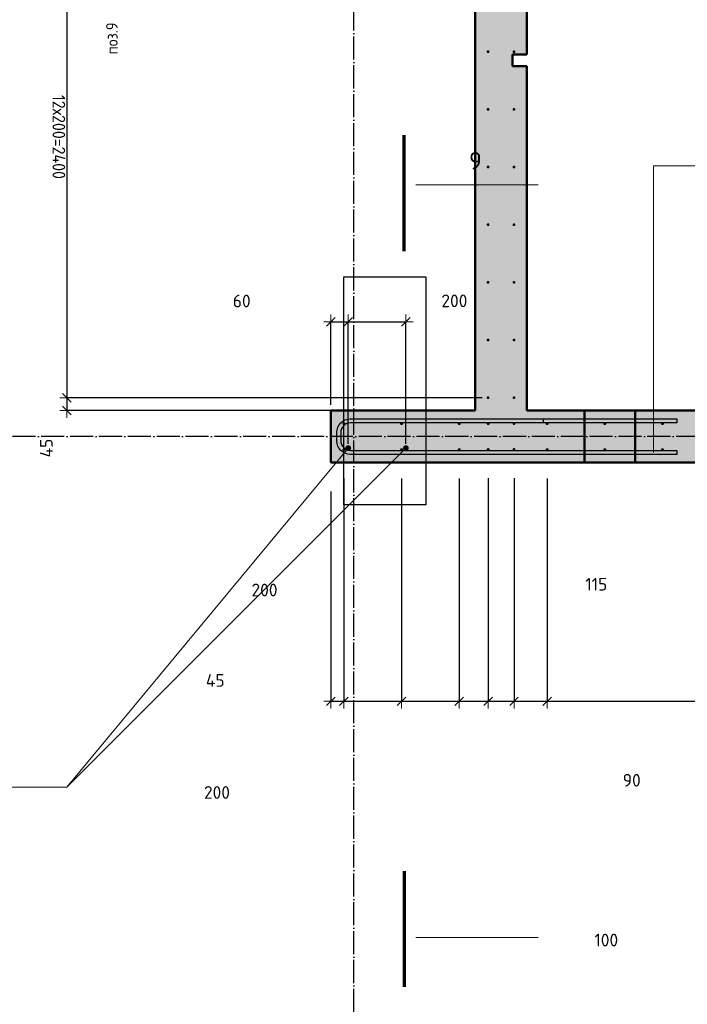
# Model space of a CAD drawing. Header units: millimetres. Extents: x -27380 to 48638, y 46540 to 72525.
# Tile 50 of 106: x 7240 to 9556, y 51371 to 54786. Entities that reach past the tile are written whole.
import ezdxf

# ---------------------------------------------------------------- set-up
doc = ezdxf.new("R2010")
doc.units = ezdxf.units.MM
doc.header["$PDMODE"] = 65
for name, pattern in [('______11', [100, 80, -10, 0, -10]), ('______5', [220, 160, -20, 20, -20]), ('________', [0])]:
    doc.linetypes.add(name, pattern=pattern)
for name, color, linetype, lineweight in [('Standard', 7, 'Continuous', 25), ('Арм.стержн. вертикальными 1', 22, 'Continuous', 35), ('Арм.стержн.горизонт. 2', 202, 'Continuous', 35), ('Обозначение разреза_ общее', 7, 'Continuous', 25), ('Размерная линия_ общее', 7, 'Continuous', 13)]:
    doc.layers.add(name, color=color, linetype=linetype, lineweight=lineweight)
doc.layers.add('Арм.стержн. вертикальными 2', color=7, linetype='Continuous', lineweight=35, true_color=0x006e00)
doc.layers.add('Осевая линия_ общее', color=7, linetype='______5', lineweight=13, true_color=0xa0a0a0)
doc.styles.add('ISOCPEUR', font='ISOCPEUR')
doc.dimstyles.new('DIMSTYLE_11', dxfattribs={"dimtxt": 44, "dimasz": 50, "dimexe": 0, "dimexo": 0, "dimgap": 22, "dimtad": 0, "dimdec": 0, "dimrnd": 5, "dimzin": 12, "dimdsep": 46, "dimtxsty": 'ISOCPEUR', "dimblk1": 'ALL_ML_STRICH', "dimblk2": 'ALL_ML_STRICH', "dimsah": 1, "dimcen": 0, "dimclrd": 7, "dimclre": 256, "dimclrt": 7, "dimadec": 0, "dimazin": 0, "dimtfac": 1, "dimtdec": 0, "dimtix": 1, "dimtmove": 2, "dimatfit": 3, "dimfxl": 0, "dimtvp": 1.2, "dimtzin": 0, "dimlwd": 0, "dimlwe": -3, "dimarcsym": 0})
doc.dimstyles.new('DIMSTYLE_17', dxfattribs={"dimtxt": 44, "dimasz": 50, "dimexe": 0, "dimexo": 0, "dimgap": 22, "dimtad": 0, "dimdec": 0, "dimrnd": 5, "dimzin": 12, "dimdsep": 46, "dimtxsty": 'ISOCPEUR', "dimblk1": 'ALL_ML_STRICH', "dimblk2": 'ALL_ML_STRICH', "dimsah": 1, "dimcen": 0, "dimclrd": 7, "dimclre": 256, "dimclrt": 7, "dimadec": 0, "dimazin": 0, "dimtfac": 1, "dimtdec": 0, "dimtix": 1, "dimtmove": 2, "dimatfit": 3, "dimfxl": 0, "dimtzin": 0, "dimlwd": 0, "dimlwe": -3, "dimarcsym": 0})
doc.dimstyles.new('DIMSTYLE_3', dxfattribs={"dimtxt": 44, "dimasz": 50, "dimexe": 0, "dimexo": 0, "dimgap": 22, "dimtad": 2, "dimdec": 0, "dimrnd": 5, "dimzin": 12, "dimdsep": 46, "dimtxsty": 'ISOCPEUR', "dimblk1": 'ALL_ML_STRICH', "dimblk2": 'ALL_ML_STRICH', "dimsah": 1, "dimcen": 0, "dimclrd": 7, "dimclre": 256, "dimclrt": 7, "dimadec": 0, "dimazin": 0, "dimtfac": 1, "dimtdec": 0, "dimtix": 1, "dimtmove": 2, "dimatfit": 3, "dimfxl": 0, "dimtvp": 1.2, "dimtzin": 0, "dimlwd": 0, "dimlwe": -3, "dimarcsym": 0})
doc.dimstyles.new('DIMSTYLE_7', dxfattribs={"dimtxt": 44, "dimasz": 50, "dimexe": 0, "dimexo": 0, "dimgap": 22, "dimtad": 2, "dimdec": 0, "dimrnd": 5, "dimzin": 12, "dimdsep": 46, "dimtxsty": 'ISOCPEUR', "dimblk1": 'ALL_ML_STRICH', "dimblk2": 'ALL_ML_STRICH', "dimsah": 1, "dimcen": 0, "dimclrd": 7, "dimclre": 256, "dimclrt": 7, "dimadec": 0, "dimazin": 0, "dimtfac": 1, "dimtdec": 0, "dimtix": 1, "dimtmove": 2, "dimatfit": 3, "dimfxl": 0, "dimtzin": 0, "dimlwd": 0, "dimlwe": -3, "dimarcsym": 0})

# ---------------------------------------------------------------- blocks, each defined once
blk = doc.blocks.new('ALL_ML_STRICH')
at = {"color": 0, "linetype": 'ByBlock', "lineweight": -2}
for p, q in [((-1, 0), (0.5, 0)), ((-0.3, -0.3), (0.3, 0.3)), ((0, -0.5), (0, 0.5))]:
    blk.add_line(p, q, dxfattribs=at)
blk = doc.blocks.new('*D127')
at = {"layer": 'DEFPOINTS', "color": 7, "linetype": 'Continuous', "lineweight": 13, "transparency": 33554687}
for p in [(8320, 53738.3), (8320, 53430), (8380, 53295)]:
    blk.add_point(p, dxfattribs=at)
at = {"layer": 'Размерная линия_ общее', "color": 253, "linetype": 'Continuous', "lineweight": -2, "true_color": 0xa0a0a0, "transparency": 33554687}
for p, q in [((8320, 53450), (8320, 53738.3)), ((8380, 53315), (8380, 53738.3))]:
    blk.add_line(p, q, dxfattribs=at)
at = {"layer": 'Размерная линия_ общее', "color": 7, "linetype": 'Continuous', "lineweight": -2, "transparency": 33554687}
blk.add_line((8320, 53738.3), (8380, 53738.3), dxfattribs=at)
at = {"layer": 'Размерная линия_ общее', "color": 7, "linetype": 'Continuous', "lineweight": 13, "transparency": 33554687, "xscale": 50, "yscale": 50, "zscale": 50, "rotation": 180}
blk.add_blockref('ALL_ML_STRICH', (8320, 53738.3), dxfattribs=at)
at = {"layer": 'Размерная линия_ общее', "color": 7, "linetype": 'Continuous', "lineweight": 13, "transparency": 33554687, "xscale": 50, "yscale": 50, "zscale": 50}
blk.add_blockref('ALL_ML_STRICH', (8380, 53738.3), dxfattribs=at)
at = {"layer": 'Размерная линия_ общее', "color": 7, "linetype": 'Continuous', "lineweight": 13, "transparency": 33554687, "insert": (8010.6, 53810.3), "char_height": 44, "width": 88, "attachment_point": 5, "style": 'ISOCPEUR'}
blk.add_mtext('\\A1;{60}', dxfattribs=at)
blk = doc.blocks.new('*D128')
at = {"layer": 'DEFPOINTS', "color": 7, "linetype": 'Continuous', "lineweight": 13, "transparency": 33554687}
for p in [(8380, 53738.3), (8380, 53295), (8580, 53295)]:
    blk.add_point(p, dxfattribs=at)
at = {"layer": 'Размерная линия_ общее', "color": 253, "linetype": 'Continuous', "lineweight": -2, "true_color": 0xa0a0a0, "transparency": 33554687}
for p, q in [((8380, 53315), (8380, 53738.3)), ((8580, 53315), (8580, 53738.3))]:
    blk.add_line(p, q, dxfattribs=at)
at = {"layer": 'Размерная линия_ общее', "color": 7, "linetype": 'Continuous', "lineweight": -2, "transparency": 33554687}
blk.add_line((8380, 53738.3), (8580, 53738.3), dxfattribs=at)
at = {"layer": 'Размерная линия_ общее', "color": 7, "linetype": 'Continuous', "lineweight": 13, "transparency": 33554687, "xscale": 50, "yscale": 50, "zscale": 50, "rotation": 180}
blk.add_blockref('ALL_ML_STRICH', (8380, 53738.3), dxfattribs=at)
at = {"layer": 'Размерная линия_ общее', "color": 7, "linetype": 'Continuous', "lineweight": 13, "transparency": 33554687, "xscale": 50, "yscale": 50, "zscale": 50}
blk.add_blockref('ALL_ML_STRICH', (8580, 53738.3), dxfattribs=at)
at = {"layer": 'Размерная линия_ общее', "color": 7, "linetype": 'Continuous', "lineweight": 13, "transparency": 33554687, "insert": (8748.2, 53810.8), "char_height": 44, "width": 132, "attachment_point": 5, "style": 'ISOCPEUR'}
blk.add_mtext('\\A1;{200}', dxfattribs=at)
blk = doc.blocks.new('*D372')
at = {"layer": 'DEFPOINTS', "color": 7, "linetype": 'Continuous', "lineweight": 13, "transparency": 33554687}
for p in [(7404.4, 55875), (8865, 55875), (8865, 53475)]:
    blk.add_point(p, dxfattribs=at)
at = {"layer": 'Размерная линия_ общее', "color": 253, "linetype": 'Continuous', "lineweight": -2, "true_color": 0xa0a0a0, "transparency": 33554687}
for p, q in [((8845, 55875), (7404.4, 55875)), ((8845, 53475), (7404.4, 53475))]:
    blk.add_line(p, q, dxfattribs=at)
at = {"layer": 'Размерная линия_ общее', "color": 7, "linetype": 'Continuous', "lineweight": -2, "transparency": 33554687}
blk.add_line((7404.4, 55875), (7404.4, 53475), dxfattribs=at)
at = {"layer": 'Размерная линия_ общее', "color": 7, "linetype": 'Continuous', "lineweight": 13, "transparency": 33554687, "xscale": 50, "yscale": 50, "zscale": 50}
for p, rotation in [((7404.4, 55875), 90), ((7404.4, 53475), 270)]:
    blk.add_blockref('ALL_ML_STRICH', p, dxfattribs=dict(at, rotation=rotation))
at = {"layer": 'Размерная линия_ общее', "color": 7, "linetype": 'Continuous', "lineweight": 13, "transparency": 33554687, "insert": (7398.4, 54525), "char_height": 44, "width": 2.2, "attachment_point": 1, "rotation": 270, "line_spacing_factor": 0.60241, "style": 'ISOCPEUR'}
blk.add_mtext('\\W0.91;12х200=2400', dxfattribs=at)
blk = doc.blocks.new('*D373')
at = {"layer": 'DEFPOINTS', "color": 7, "linetype": 'Continuous', "lineweight": 13, "transparency": 33554687}
for p in [(7404.4, 53475), (8865, 53475), (8820, 53430)]:
    blk.add_point(p, dxfattribs=at)
at = {"layer": 'Размерная линия_ общее', "color": 253, "linetype": 'Continuous', "lineweight": -2, "true_color": 0xa0a0a0, "transparency": 33554687}
for p, q in [((8845, 53475), (7404.4, 53475)), ((8800, 53430), (7404.4, 53430))]:
    blk.add_line(p, q, dxfattribs=at)
at = {"layer": 'Размерная линия_ общее', "color": 7, "linetype": 'Continuous', "lineweight": -2, "transparency": 33554687}
blk.add_line((7404.4, 53475), (7404.4, 53430), dxfattribs=at)
at = {"layer": 'Размерная линия_ общее', "color": 7, "linetype": 'Continuous', "lineweight": 13, "transparency": 33554687, "xscale": 50, "yscale": 50, "zscale": 50}
for p, rotation in [((7404.4, 53475), 90), ((7404.4, 53430), 270)]:
    blk.add_blockref('ALL_ML_STRICH', p, dxfattribs=dict(at, rotation=rotation))
at = {"layer": 'Размерная линия_ общее', "color": 7, "linetype": 'Continuous', "lineweight": 13, "transparency": 33554687, "insert": (7332.9, 53300.3), "char_height": 44, "width": 88, "attachment_point": 5, "rotation": 90, "style": 'ISOCPEUR'}
blk.add_mtext('\\A1;{45}', dxfattribs=at)
blk = doc.blocks.new('*D393')
at = {"layer": 'DEFPOINTS', "color": 7, "linetype": 'Continuous', "lineweight": 13, "transparency": 33554687}
for p in [(8365, 53295), (8320, 53250), (8320, 52421.8)]:
    blk.add_point(p, dxfattribs=at)
at = {"layer": 'Размерная линия_ общее', "color": 253, "linetype": 'Continuous', "lineweight": -2, "true_color": 0xa0a0a0, "transparency": 33554687}
for p, q in [((8365, 53195), (8365, 52421.8)), ((8320, 53150), (8320, 52421.8))]:
    blk.add_line(p, q, dxfattribs=at)
at = {"layer": 'Размерная линия_ общее', "color": 7, "linetype": 'Continuous', "lineweight": -2, "transparency": 33554687}
blk.add_line((8320, 52421.8), (8365, 52421.8), dxfattribs=at)
at = {"layer": 'Размерная линия_ общее', "color": 7, "linetype": 'Continuous', "lineweight": 13, "transparency": 33554687, "xscale": 50, "yscale": 50, "zscale": 50, "rotation": 180}
blk.add_blockref('ALL_ML_STRICH', (8320, 52421.8), dxfattribs=at)
at = {"layer": 'Размерная линия_ общее', "color": 7, "linetype": 'Continuous', "lineweight": 13, "transparency": 33554687, "xscale": 50, "yscale": 50, "zscale": 50}
blk.add_blockref('ALL_ML_STRICH', (8365, 52421.8), dxfattribs=at)
at = {"layer": 'Размерная линия_ общее', "color": 7, "linetype": 'Continuous', "lineweight": 13, "transparency": 33554687, "insert": (7918.8, 52494.3), "char_height": 44, "width": 88, "attachment_point": 5, "style": 'ISOCPEUR'}
blk.add_mtext('\\A1;{45}', dxfattribs=at)
blk = doc.blocks.new('*D394')
at = {"layer": 'DEFPOINTS', "color": 7, "linetype": 'Continuous', "lineweight": 13, "transparency": 33554687}
for p in [(8365, 53295), (8565, 53295), (8365, 52421.8)]:
    blk.add_point(p, dxfattribs=at)
at = {"layer": 'Размерная линия_ общее', "color": 253, "linetype": 'Continuous', "lineweight": -2, "true_color": 0xa0a0a0, "transparency": 33554687}
for p, q in [((8365, 53195), (8365, 52421.8)), ((8565, 53195), (8565, 52421.8))]:
    blk.add_line(p, q, dxfattribs=at)
at = {"layer": 'Размерная линия_ общее', "color": 7, "linetype": 'Continuous', "lineweight": -2, "transparency": 33554687}
blk.add_line((8365, 52421.8), (8565, 52421.8), dxfattribs=at)
at = {"layer": 'Размерная линия_ общее', "color": 7, "linetype": 'Continuous', "lineweight": 13, "transparency": 33554687, "xscale": 50, "yscale": 50, "zscale": 50, "rotation": 180}
blk.add_blockref('ALL_ML_STRICH', (8365, 52421.8), dxfattribs=at)
at = {"layer": 'Размерная линия_ общее', "color": 7, "linetype": 'Continuous', "lineweight": 13, "transparency": 33554687, "xscale": 50, "yscale": 50, "zscale": 50}
blk.add_blockref('ALL_ML_STRICH', (8565, 52421.8), dxfattribs=at)
at = {"layer": 'Размерная линия_ общее', "color": 7, "linetype": 'Continuous', "lineweight": 13, "transparency": 33554687, "insert": (7924.7, 52105.7), "char_height": 44, "width": 132, "attachment_point": 5, "style": 'ISOCPEUR'}
blk.add_mtext('\\A1;{200}', dxfattribs=at)
blk = doc.blocks.new('*D395')
at = {"layer": 'DEFPOINTS', "color": 7, "linetype": 'Continuous', "lineweight": 13, "transparency": 33554687}
for p in [(8565, 53295), (8765, 53295), (8565, 52421.8)]:
    blk.add_point(p, dxfattribs=at)
at = {"layer": 'Размерная линия_ общее', "color": 253, "linetype": 'Continuous', "lineweight": -2, "true_color": 0xa0a0a0, "transparency": 33554687}
for p, q in [((8565, 53195), (8565, 52421.8)), ((8765, 53195), (8765, 52421.8))]:
    blk.add_line(p, q, dxfattribs=at)
at = {"layer": 'Размерная линия_ общее', "color": 7, "linetype": 'Continuous', "lineweight": -2, "transparency": 33554687}
blk.add_line((8565, 52421.8), (8765, 52421.8), dxfattribs=at)
at = {"layer": 'Размерная линия_ общее', "color": 7, "linetype": 'Continuous', "lineweight": 13, "transparency": 33554687, "xscale": 50, "yscale": 50, "zscale": 50, "rotation": 180}
blk.add_blockref('ALL_ML_STRICH', (8565, 52421.8), dxfattribs=at)
at = {"layer": 'Размерная линия_ общее', "color": 7, "linetype": 'Continuous', "lineweight": 13, "transparency": 33554687, "xscale": 50, "yscale": 50, "zscale": 50}
blk.add_blockref('ALL_ML_STRICH', (8765, 52421.8), dxfattribs=at)
at = {"layer": 'Размерная линия_ общее', "color": 7, "linetype": 'Continuous', "lineweight": 13, "transparency": 33554687, "insert": (8089.6, 52807.9), "char_height": 44, "width": 132, "attachment_point": 5, "style": 'ISOCPEUR'}
blk.add_mtext('\\A1;{200}', dxfattribs=at)
blk = doc.blocks.new('*D396')
at = {"layer": 'DEFPOINTS', "color": 7, "linetype": 'Continuous', "lineweight": 13, "transparency": 33554687}
for p in [(8765, 53295), (8865.5, 53295.5), (8765, 52421.8)]:
    blk.add_point(p, dxfattribs=at)
at = {"layer": 'Размерная линия_ общее', "color": 253, "linetype": 'Continuous', "lineweight": -2, "true_color": 0xa0a0a0, "transparency": 33554687}
for p, q in [((8765, 53195), (8765, 52421.8)), ((8865.5, 53195.5), (8865.5, 52421.8))]:
    blk.add_line(p, q, dxfattribs=at)
at = {"layer": 'Размерная линия_ общее', "color": 7, "linetype": 'Continuous', "lineweight": -2, "transparency": 33554687}
blk.add_line((8765, 52421.8), (8865.5, 52421.8), dxfattribs=at)
at = {"layer": 'Размерная линия_ общее', "color": 7, "linetype": 'Continuous', "lineweight": 13, "transparency": 33554687, "xscale": 50, "yscale": 50, "zscale": 50, "rotation": 180}
blk.add_blockref('ALL_ML_STRICH', (8765, 52421.8), dxfattribs=at)
at = {"layer": 'Размерная линия_ общее', "color": 7, "linetype": 'Continuous', "lineweight": 13, "transparency": 33554687, "xscale": 50, "yscale": 50, "zscale": 50}
blk.add_blockref('ALL_ML_STRICH', (8865.5, 52421.8), dxfattribs=at)
at = {"layer": 'Размерная линия_ общее', "color": 7, "linetype": 'Continuous', "lineweight": 13, "transparency": 33554687, "insert": (9275.1, 51593.8), "char_height": 44, "width": 132, "attachment_point": 5, "style": 'ISOCPEUR'}
blk.add_mtext('\\A1;{100}', dxfattribs=at)
blk = doc.blocks.new('*D397')
at = {"layer": 'DEFPOINTS', "color": 7, "linetype": 'Continuous', "lineweight": 13, "transparency": 33554687}
for p in [(8865.5, 53295.5), (8955, 53295.5), (8865.5, 52421.8)]:
    blk.add_point(p, dxfattribs=at)
at = {"layer": 'Размерная линия_ общее', "color": 253, "linetype": 'Continuous', "lineweight": -2, "true_color": 0xa0a0a0, "transparency": 33554687}
for p, q in [((8865.5, 53195.5), (8865.5, 52421.8)), ((8955, 53195.5), (8955, 52421.8))]:
    blk.add_line(p, q, dxfattribs=at)
at = {"layer": 'Размерная линия_ общее', "color": 7, "linetype": 'Continuous', "lineweight": -2, "transparency": 33554687}
blk.add_line((8865.5, 52421.8), (8955, 52421.8), dxfattribs=at)
at = {"layer": 'Размерная линия_ общее', "color": 7, "linetype": 'Continuous', "lineweight": 13, "transparency": 33554687, "xscale": 50, "yscale": 50, "zscale": 50, "rotation": 180}
blk.add_blockref('ALL_ML_STRICH', (8865.5, 52421.8), dxfattribs=at)
at = {"layer": 'Размерная линия_ общее', "color": 7, "linetype": 'Continuous', "lineweight": 13, "transparency": 33554687, "xscale": 50, "yscale": 50, "zscale": 50}
blk.add_blockref('ALL_ML_STRICH', (8955, 52421.8), dxfattribs=at)
at = {"layer": 'Размерная линия_ общее', "color": 7, "linetype": 'Continuous', "lineweight": 13, "transparency": 33554687, "insert": (9363.3, 52148), "char_height": 44, "width": 88, "attachment_point": 5, "style": 'ISOCPEUR'}
blk.add_mtext('\\A1;{90}', dxfattribs=at)
blk = doc.blocks.new('*D398')
at = {"layer": 'DEFPOINTS', "color": 7, "linetype": 'Continuous', "lineweight": 13, "transparency": 33554687}
for p in [(8955, 53295.5), (9070, 53295), (8955, 52421.8)]:
    blk.add_point(p, dxfattribs=at)
at = {"layer": 'Размерная линия_ общее', "color": 253, "linetype": 'Continuous', "lineweight": -2, "true_color": 0xa0a0a0, "transparency": 33554687}
for p, q in [((8955, 53195.5), (8955, 52421.8)), ((9070, 53195), (9070, 52421.8))]:
    blk.add_line(p, q, dxfattribs=at)
at = {"layer": 'Размерная линия_ общее', "color": 7, "linetype": 'Continuous', "lineweight": -2, "transparency": 33554687}
blk.add_line((8955, 52421.8), (9070, 52421.8), dxfattribs=at)
at = {"layer": 'Размерная линия_ общее', "color": 7, "linetype": 'Continuous', "lineweight": 13, "transparency": 33554687, "xscale": 50, "yscale": 50, "zscale": 50, "rotation": 180}
blk.add_blockref('ALL_ML_STRICH', (8955, 52421.8), dxfattribs=at)
at = {"layer": 'Размерная линия_ общее', "color": 7, "linetype": 'Continuous', "lineweight": 13, "transparency": 33554687, "xscale": 50, "yscale": 50, "zscale": 50}
blk.add_blockref('ALL_ML_STRICH', (9070, 52421.8), dxfattribs=at)
at = {"layer": 'Размерная линия_ общее', "color": 7, "linetype": 'Continuous', "lineweight": 13, "transparency": 33554687, "insert": (9240.4, 52827.8), "char_height": 44, "width": 132, "attachment_point": 5, "style": 'ISOCPEUR'}
blk.add_mtext('\\A1;{115}', dxfattribs=at)
blk = doc.blocks.new('*D399')
at = {"layer": 'DEFPOINTS', "color": 7, "linetype": 'Continuous', "lineweight": 13, "transparency": 33554687}
for p in [(9070, 53295), (12469.9, 53295), (9070, 52421.8)]:
    blk.add_point(p, dxfattribs=at)
at = {"layer": 'Размерная линия_ общее', "color": 253, "linetype": 'Continuous', "lineweight": -2, "true_color": 0xa0a0a0, "transparency": 33554687}
for p, q in [((9070, 53195), (9070, 52421.8)), ((12469.9, 53195), (12469.9, 52421.8))]:
    blk.add_line(p, q, dxfattribs=at)
at = {"layer": 'Размерная линия_ общее', "color": 7, "linetype": 'Continuous', "lineweight": -2, "transparency": 33554687}
blk.add_line((9070, 52421.8), (12469.9, 52421.8), dxfattribs=at)
at = {"layer": 'Размерная линия_ общее', "color": 7, "linetype": 'Continuous', "lineweight": 13, "transparency": 33554687, "xscale": 50, "yscale": 50, "zscale": 50, "rotation": 180}
blk.add_blockref('ALL_ML_STRICH', (9070, 52421.8), dxfattribs=at)
at = {"layer": 'Размерная линия_ общее', "color": 7, "linetype": 'Continuous', "lineweight": 13, "transparency": 33554687, "xscale": 50, "yscale": 50, "zscale": 50}
blk.add_blockref('ALL_ML_STRICH', (12469.9, 52421.8), dxfattribs=at)
at = {"layer": 'Размерная линия_ общее', "color": 7, "linetype": 'Continuous', "lineweight": 13, "transparency": 33554687, "insert": (10620, 52515.8), "char_height": 44, "width": 2.2, "attachment_point": 1, "line_spacing_factor": 0.60241, "style": 'ISOCPEUR'}
blk.add_mtext('\\W0.91;17х200=3400', dxfattribs=at)

msp = doc.modelspace()

# ---------------------------------------------------------------- hatches: boundary and pattern name
at = {"linetype": 'Continuous', "lineweight": 13, "transparency": 33554687}
msp.add_hatch(color=7, dxfattribs=at).paths.add_polyline_path([(8950, 54625), (8950, 54665), (9000, 54665), (9000, 55960), (8820, 55960), (8820, 53430), (9000, 53430), (9000, 54625)])
at = {"layer": 'Арм.стержн. вертикальными 1', "linetype": 'Continuous', "lineweight": 50, "transparency": 33554687}
for points in [[(8869.9, 54675), (8869.6, 54677), (8868.5, 54678.6), (8866.9, 54679.7), (8864.9, 54680), (8863, 54679.7), (8861.4, 54678.6), (8860.3, 54677), (8859.9, 54675), (8860.3, 54673.1), (8861.4, 54671.5), (8863, 54670.4), (8864.9, 54670), (8866.9, 54670.4), (8868.5, 54671.5), (8869.6, 54673.1)], [(8959.9, 54675), (8959.6, 54677), (8958.5, 54678.6), (8956.9, 54679.7), (8954.9, 54680), (8953, 54679.7), (8951.4, 54678.6), (8950.3, 54677), (8949.9, 54675), (8950.3, 54673.1), (8951.4, 54671.5), (8953, 54670.4), (8954.9, 54670), (8956.9, 54670.4), (8958.5, 54671.5), (8959.6, 54673.1)], [(8869.9, 54475), (8869.6, 54477), (8868.5, 54478.6), (8866.9, 54479.7), (8864.9, 54480), (8863, 54479.7), (8861.4, 54478.6), (8860.3, 54477), (8859.9, 54475), (8860.3, 54473.1), (8861.4, 54471.5), (8863, 54470.4), (8864.9, 54470), (8866.9, 54470.4), (8868.5, 54471.5), (8869.6, 54473.1)], [(8959.9, 54475), (8959.6, 54477), (8958.5, 54478.6), (8956.9, 54479.7), (8954.9, 54480), (8953, 54479.7), (8951.4, 54478.6), (8950.3, 54477), (8949.9, 54475), (8950.3, 54473.1), (8951.4, 54471.5), (8953, 54470.4), (8954.9, 54470), (8956.9, 54470.4), (8958.5, 54471.5), (8959.6, 54473.1)], [(8869.9, 54275), (8869.6, 54277), (8868.5, 54278.6), (8866.9, 54279.7), (8864.9, 54280), (8863, 54279.7), (8861.4, 54278.6), (8860.3, 54277), (8859.9, 54275), (8860.3, 54273.1), (8861.4, 54271.5), (8863, 54270.4), (8864.9, 54270), (8866.9, 54270.4), (8868.5, 54271.5), (8869.6, 54273.1)], [(8959.9, 54275), (8959.6, 54277), (8958.5, 54278.6), (8956.9, 54279.7), (8954.9, 54280), (8953, 54279.7), (8951.4, 54278.6), (8950.3, 54277), (8949.9, 54275), (8950.3, 54273.1), (8951.4, 54271.5), (8953, 54270.4), (8954.9, 54270), (8956.9, 54270.4), (8958.5, 54271.5), (8959.6, 54273.1)], [(8869.9, 54075), (8869.6, 54077), (8868.5, 54078.6), (8866.9, 54079.7), (8864.9, 54080), (8863, 54079.7), (8861.4, 54078.6), (8860.3, 54077), (8859.9, 54075), (8860.3, 54073.1), (8861.4, 54071.5), (8863, 54070.4), (8864.9, 54070), (8866.9, 54070.4), (8868.5, 54071.5), (8869.6, 54073.1)], [(8959.9, 54075), (8959.6, 54077), (8958.5, 54078.6), (8956.9, 54079.7), (8954.9, 54080), (8953, 54079.7), (8951.4, 54078.6), (8950.3, 54077), (8949.9, 54075), (8950.3, 54073.1), (8951.4, 54071.5), (8953, 54070.4), (8954.9, 54070), (8956.9, 54070.4), (8958.5, 54071.5), (8959.6, 54073.1)], [(8869.9, 53875), (8869.6, 53877), (8868.5, 53878.6), (8866.9, 53879.7), (8864.9, 53880), (8863, 53879.7), (8861.4, 53878.6), (8860.3, 53877), (8859.9, 53875), (8860.3, 53873.1), (8861.4, 53871.5), (8863, 53870.4), (8864.9, 53870), (8866.9, 53870.4), (8868.5, 53871.5), (8869.6, 53873.1)], [(8959.9, 53875), (8959.6, 53877), (8958.5, 53878.6), (8956.9, 53879.7), (8954.9, 53880), (8953, 53879.7), (8951.4, 53878.6), (8950.3, 53877), (8949.9, 53875), (8950.3, 53873.1), (8951.4, 53871.5), (8953, 53870.4), (8954.9, 53870), (8956.9, 53870.4), (8958.5, 53871.5), (8959.6, 53873.1)], [(8869.9, 53675), (8869.6, 53677), (8868.5, 53678.6), (8866.9, 53679.7), (8864.9, 53680), (8863, 53679.7), (8861.4, 53678.6), (8860.3, 53677), (8859.9, 53675), (8860.3, 53673.1), (8861.4, 53671.5), (8863, 53670.4), (8864.9, 53670), (8866.9, 53670.4), (8868.5, 53671.5), (8869.6, 53673.1)], [(8959.9, 53675), (8959.6, 53677), (8958.5, 53678.6), (8956.9, 53679.7), (8954.9, 53680), (8953, 53679.7), (8951.4, 53678.6), (8950.3, 53677), (8949.9, 53675), (8950.3, 53673.1), (8951.4, 53671.5), (8953, 53670.4), (8954.9, 53670), (8956.9, 53670.4), (8958.5, 53671.5), (8959.6, 53673.1)], [(8869.9, 53475), (8869.6, 53477), (8868.5, 53478.6), (8866.9, 53479.7), (8864.9, 53480), (8863, 53479.7), (8861.4, 53478.6), (8860.3, 53477), (8859.9, 53475), (8860.3, 53473.1), (8861.4, 53471.5), (8863, 53470.4), (8864.9, 53470), (8866.9, 53470.4), (8868.5, 53471.5), (8869.6, 53473.1)], [(8959.9, 53475), (8959.6, 53477), (8958.5, 53478.6), (8956.9, 53479.7), (8954.9, 53480), (8953, 53479.7), (8951.4, 53478.6), (8950.3, 53477), (8949.9, 53475), (8950.3, 53473.1), (8951.4, 53471.5), (8953, 53470.4), (8954.9, 53470), (8956.9, 53470.4), (8958.5, 53471.5), (8959.6, 53473.1)], [(8369.9, 53385), (8369.6, 53387), (8368.5, 53388.6), (8366.9, 53389.7), (8364.9, 53390), (8363, 53389.7), (8361.4, 53388.6), (8360.3, 53387), (8359.9, 53385), (8360.3, 53383.1), (8361.4, 53381.5), (8363, 53380.4), (8364.9, 53380), (8366.9, 53380.4), (8368.5, 53381.5), (8369.6, 53383.1)], [(8569.9, 53385), (8569.6, 53387), (8568.5, 53388.6), (8566.9, 53389.7), (8564.9, 53390), (8563, 53389.7), (8561.4, 53388.6), (8560.3, 53387), (8559.9, 53385), (8560.3, 53383.1), (8561.4, 53381.5), (8563, 53380.4), (8564.9, 53380), (8566.9, 53380.4), (8568.5, 53381.5), (8569.6, 53383.1)], [(8769.9, 53385), (8769.6, 53387), (8768.5, 53388.6), (8766.9, 53389.7), (8764.9, 53390), (8763, 53389.7), (8761.4, 53388.6), (8760.3, 53387), (8759.9, 53385), (8760.3, 53383.1), (8761.4, 53381.5), (8763, 53380.4), (8764.9, 53380), (8766.9, 53380.4), (8768.5, 53381.5), (8769.6, 53383.1)], [(8870.4, 53385), (8870, 53387), (8868.9, 53388.6), (8867.3, 53389.7), (8865.4, 53390), (8863.5, 53389.7), (8861.9, 53388.6), (8860.8, 53387), (8860.4, 53385), (8860.8, 53383.1), (8861.9, 53381.5), (8863.5, 53380.4), (8865.4, 53380), (8867.3, 53380.4), (8868.9, 53381.5), (8870, 53383.1)], [(8959.9, 53385), (8959.6, 53387), (8958.5, 53388.6), (8956.9, 53389.7), (8954.9, 53390), (8953, 53389.7), (8951.4, 53388.6), (8950.3, 53387), (8949.9, 53385), (8950.3, 53383.1), (8951.4, 53381.5), (8953, 53380.4), (8954.9, 53380), (8956.9, 53380.4), (8958.5, 53381.5), (8959.6, 53383.1)], [(9074.9, 53385), (9074.6, 53387), (9073.5, 53388.6), (9071.9, 53389.7), (9069.9, 53390), (9068, 53389.7), (9066.4, 53388.6), (9065.3, 53387), (9064.9, 53385), (9065.3, 53383.1), (9066.4, 53381.5), (9068, 53380.4), (9069.9, 53380), (9071.9, 53380.4), (9073.5, 53381.5), (9074.6, 53383.1)], [(9274.9, 53385), (9274.6, 53387), (9273.5, 53388.6), (9271.9, 53389.7), (9269.9, 53390), (9268, 53389.7), (9266.4, 53388.6), (9265.3, 53387), (9264.9, 53385), (9265.3, 53383.1), (9266.4, 53381.5), (9268, 53380.4), (9269.9, 53380), (9271.9, 53380.4), (9273.5, 53381.5), (9274.6, 53383.1)], [(9474.9, 53385), (9474.6, 53387), (9473.5, 53388.6), (9471.9, 53389.7), (9469.9, 53390), (9468, 53389.7), (9466.4, 53388.6), (9465.3, 53387), (9464.9, 53385), (9465.3, 53383.1), (9466.4, 53381.5), (9468, 53380.4), (9469.9, 53380), (9471.9, 53380.4), (9473.5, 53381.5), (9474.6, 53383.1)], [(8369.9, 53295), (8369.6, 53297), (8368.5, 53298.6), (8366.9, 53299.7), (8364.9, 53300), (8363, 53299.7), (8361.4, 53298.6), (8360.3, 53297), (8359.9, 53295), (8360.3, 53293.1), (8361.4, 53291.5), (8363, 53290.4), (8364.9, 53290), (8366.9, 53290.4), (8368.5, 53291.5), (8369.6, 53293.1)], [(8569.9, 53295), (8569.6, 53297), (8568.5, 53298.6), (8566.9, 53299.7), (8564.9, 53300), (8563, 53299.7), (8561.4, 53298.6), (8560.3, 53297), (8559.9, 53295), (8560.3, 53293.1), (8561.4, 53291.5), (8563, 53290.4), (8564.9, 53290), (8566.9, 53290.4), (8568.5, 53291.5), (8569.6, 53293.1)], [(8769.9, 53295), (8769.6, 53297), (8768.5, 53298.6), (8766.9, 53299.7), (8764.9, 53300), (8763, 53299.7), (8761.4, 53298.6), (8760.3, 53297), (8759.9, 53295), (8760.3, 53293.1), (8761.4, 53291.5), (8763, 53290.4), (8764.9, 53290), (8766.9, 53290.4), (8768.5, 53291.5), (8769.6, 53293.1)], [(8870.4, 53295.5), (8870, 53297.4), (8868.9, 53299), (8867.3, 53300.1), (8865.4, 53300.5), (8863.5, 53300.1), (8861.9, 53299), (8860.8, 53297.4), (8860.4, 53295.5), (8860.8, 53293.6), (8861.9, 53292), (8863.5, 53290.9), (8865.4, 53290.5), (8867.3, 53290.9), (8868.9, 53292), (8870, 53293.6)], [(8959.9, 53295.5), (8959.6, 53297.4), (8958.5, 53299), (8956.9, 53300.1), (8954.9, 53300.5), (8953, 53300.1), (8951.4, 53299), (8950.3, 53297.4), (8949.9, 53295.5), (8950.3, 53293.6), (8951.4, 53292), (8953, 53290.9), (8954.9, 53290.5), (8956.9, 53290.9), (8958.5, 53292), (8959.6, 53293.6)], [(9074.9, 53295), (9074.6, 53297), (9073.5, 53298.6), (9071.9, 53299.7), (9069.9, 53300), (9068, 53299.7), (9066.4, 53298.6), (9065.3, 53297), (9064.9, 53295), (9065.3, 53293.1), (9066.4, 53291.5), (9068, 53290.4), (9069.9, 53290), (9071.9, 53290.4), (9073.5, 53291.5), (9074.6, 53293.1)], [(9274.9, 53295), (9274.6, 53297), (9273.5, 53298.6), (9271.9, 53299.7), (9269.9, 53300), (9268, 53299.7), (9266.4, 53298.6), (9265.3, 53297), (9264.9, 53295), (9265.3, 53293.1), (9266.4, 53291.5), (9268, 53290.4), (9269.9, 53290), (9271.9, 53290.4), (9273.5, 53291.5), (9274.6, 53293.1)], [(9474.9, 53295), (9474.6, 53297), (9473.5, 53298.6), (9471.9, 53299.7), (9469.9, 53300), (9468, 53299.7), (9466.4, 53298.6), (9465.3, 53297), (9464.9, 53295), (9465.3, 53293.1), (9466.4, 53291.5), (9468, 53290.4), (9469.9, 53290), (9471.9, 53290.4), (9473.5, 53291.5), (9474.6, 53293.1)]]:
    msp.add_hatch(color=4, dxfattribs=at).paths.add_polyline_path(points)
at = {"layer": 'Арм.стержн. вертикальными 2', "linetype": 'Continuous', "lineweight": 50, "transparency": 33554687}
for points in [[(8389.9, 53300), (8389.2, 53303.9), (8387, 53307.1), (8383.8, 53309.3), (8379.9, 53310), (8376.1, 53309.3), (8372.9, 53307.1), (8370.7, 53303.9), (8369.9, 53300), (8370.7, 53296.2), (8372.9, 53293), (8376.1, 53290.8), (8379.9, 53290), (8383.8, 53290.8), (8387, 53293), (8389.2, 53296.2)], [(8589.9, 53300), (8589.2, 53303.9), (8587, 53307.1), (8583.8, 53309.3), (8579.9, 53310), (8576.1, 53309.3), (8572.9, 53307.1), (8570.7, 53303.9), (8569.9, 53300), (8570.7, 53296.2), (8572.9, 53293), (8576.1, 53290.8), (8579.9, 53290), (8583.8, 53290.8), (8587, 53293), (8589.2, 53296.2)]]:
    msp.add_hatch(color=7, dxfattribs=at).paths.add_polyline_path(points)
at = {"layer": 'Размерная линия_ общее', "linetype": 'Continuous', "lineweight": 13, "transparency": 33554687}
msp.add_hatch(color=7, dxfattribs=at).paths.add_polyline_path([(14100, 53250), (14100, 53430), (8320, 53430), (8320, 53250)])

# ---------------------------------------------------------------- linework, layer by layer
at = {"color": 7, "linetype": 'Continuous', "lineweight": 50, "transparency": 33554687}
for p, q in [((8820, 53430), (8820, 55960)), ((9000, 55960), (9000, 54665)), ((8950, 54665), (8950, 54625)), ((9000, 54665), (8950, 54665)), ((8950, 54625), (9000, 54625)), ((9000, 54625), (9000, 53430))]:
    msp.add_line(p, q, dxfattribs=at)
at = {"color": 52, "linetype": 'Continuous', "lineweight": -3, "transparency": 33554687}
for p, q in [((8365.2, 53893.7), (8649.1, 53893.7)), ((8365.2, 53103.7), (8365.2, 53893.7)), ((8365.2, 53893.7), (8649.1, 53893.7)), ((8365.2, 53103.7), (8365.2, 53893.7)), ((8649.1, 53893.7), (8649.1, 53103.7)), ((8649.1, 53893.7), (8649.1, 53103.7)), ((8649.1, 53103.7), (8365.2, 53103.7)), ((8649.1, 53103.7), (8365.2, 53103.7))]:
    msp.add_line(p, q, dxfattribs=at)
at = {"layer": 'Арм.стержн. вертикальными 2', "color": 7, "linetype": 'Continuous', "lineweight": 13, "transparency": 33554687}
for p, q in [((7403.9, 52123.6), (8579.9, 53300)), ((7403.9, 52123.6), (8379.9, 53300)), ((5443.9, 52123.6), (7403.9, 52123.6))]:
    msp.add_line(p, q, dxfattribs=at)
at = {"layer": 'Арм.стержн.горизонт. 2', "color": 7, "linetype": 'Continuous', "lineweight": 13, "transparency": 33554687}
for q in [(9439, 53285), (11319, 54278.9), (9439, 53285)]:
    msp.add_line((9439, 54278.9), q, dxfattribs=at)
at = {"layer": 'Арм.стержн.горизонт. 2', "color": 7, "linetype": 'Continuous', "lineweight": 25, "transparency": 33554687}
for points in [[(9520, 53388), (8387.7, 53388), (8381.3, 53387.1), (8374.9, 53385), (8369, 53381.7), (8364.3, 53377.7), (8360.3, 53373), (8357, 53367.1), (8354.9, 53360.7), (8354, 53354.3), (8354, 53325.7), (8354.9, 53319.3), (8357, 53312.9), (8360.3, 53307), (8364.3, 53302.3), (8369, 53298.3), (8374.9, 53295), (8381.3, 53292.9), (8387.7, 53292), (9520, 53292), (9520, 53278), (8386.7, 53278), (8378.1, 53279.2), (8369.3, 53282.1), (8361.1, 53286.7), (8354.3, 53292.3), (8348.7, 53299.1), (8344.1, 53307.3), (8341.2, 53316.1), (8340, 53324.7), (8340, 53355.3), (8341.2, 53363.9), (8344.1, 53372.7), (8348.7, 53380.9), (8354.3, 53387.7), (8361.1, 53393.3), (8369.3, 53397.9), (8378.1, 53400.8), (8386.7, 53402), (9520, 53402), (9520, 53388)], [(9520, 53388), (8387.7, 53388), (8381.3, 53387.1), (8374.9, 53385), (8369, 53381.7), (8364.3, 53377.7), (8360.3, 53373), (8357, 53367.1), (8354.9, 53360.7), (8354, 53354.3), (8354, 53325.7), (8354.9, 53319.3), (8357, 53312.9), (8360.3, 53307), (8364.3, 53302.3), (8369, 53298.3), (8374.9, 53295), (8381.3, 53292.9), (8387.7, 53292), (9520, 53292), (9520, 53278), (8386.7, 53278), (8378.1, 53279.2), (8369.3, 53282.1), (8361.1, 53286.7), (8354.3, 53292.3), (8348.7, 53299.1), (8344.1, 53307.3), (8341.2, 53316.1), (8340, 53324.7), (8340, 53355.3), (8341.2, 53363.9), (8344.1, 53372.7), (8348.7, 53380.9), (8354.3, 53387.7), (8361.1, 53393.3), (8369.3, 53397.9), (8378.1, 53400.8), (8386.7, 53402), (9520, 53402), (9520, 53388)], [(9056, 53388), (8387.7, 53388), (8381.3, 53387.1), (8374.9, 53385), (8369, 53381.7), (8364.3, 53377.7), (8360.3, 53373), (8357, 53367.1), (8354.9, 53360.7), (8354, 53354.3), (8354, 53325.7), (8354.9, 53319.3), (8357, 53312.9), (8360.3, 53307), (8364.3, 53302.3), (8369, 53298.3), (8374.9, 53295), (8381.3, 53292.9), (8387.7, 53292), (9520, 53292), (9520, 53278), (8386.7, 53278), (8378.1, 53279.2), (8369.3, 53282.1), (8361.1, 53286.7), (8354.3, 53292.3), (8348.7, 53299.1), (8344.1, 53307.3), (8341.2, 53316.1), (8340, 53324.7), (8340, 53355.3), (8341.2, 53363.9), (8344.1, 53372.7), (8348.7, 53380.9), (8354.3, 53387.7), (8361.1, 53393.3), (8369.3, 53397.9), (8378.1, 53400.8), (8386.7, 53402), (9056, 53402), (9056, 53388)], [(9056, 53388), (8387.7, 53388), (8381.3, 53387.1), (8374.9, 53385), (8369, 53381.7), (8364.3, 53377.7), (8360.3, 53373), (8357, 53367.1), (8354.9, 53360.7), (8354, 53354.3), (8354, 53325.7), (8354.9, 53319.3), (8357, 53312.9), (8360.3, 53307), (8364.3, 53302.3), (8369, 53298.3), (8374.9, 53295), (8381.3, 53292.9), (8387.7, 53292), (9520, 53292), (9520, 53278), (8386.7, 53278), (8378.1, 53279.2), (8369.3, 53282.1), (8361.1, 53286.7), (8354.3, 53292.3), (8348.7, 53299.1), (8344.1, 53307.3), (8341.2, 53316.1), (8340, 53324.7), (8340, 53355.3), (8341.2, 53363.9), (8344.1, 53372.7), (8348.7, 53380.9), (8354.3, 53387.7), (8361.1, 53393.3), (8369.3, 53397.9), (8378.1, 53400.8), (8386.7, 53402), (9056, 53402), (9056, 53388)]]:
    msp.add_lwpolyline(points, dxfattribs=at)
at = {"layer": 'Обозначение разреза_ общее', "color": 7, "linetype": 'Continuous', "lineweight": 70, "transparency": 33554687}
for p, q in [((8574.6, 53983), (8574.6, 54385)), ((8574.6, 51833), (8574.6, 51431))]:
    msp.add_line(p, q, dxfattribs=at)
at = {"layer": 'Обозначение разреза_ общее', "color": 7, "linetype": 'Continuous', "lineweight": 13, "transparency": 33554687}
for p, q in [((8614.5, 54213.7), (9038.5, 54213.7)), ((8614.5, 51602.3), (9038.5, 51602.3))]:
    msp.add_line(p, q, dxfattribs=at)
at = {"layer": 'Осевая линия_ общее', "color": 253, "linetype": '______11', "lineweight": -3, "true_color": 0xa0a0a0, "transparency": 33554687}
for p, q in [((8400, 46640), (8400, 69548.2)), ((14202, 53340), (-2131.8, 53340))]:
    msp.add_line(p, q, dxfattribs=at)
at = {"layer": 'Размерная линия_ общее', "color": 7, "linetype": 'Continuous', "lineweight": 50, "transparency": 33554687}
for p, q in [((8320, 53250), (8320, 53430)), ((8320, 53430), (8820, 53430)), ((9000, 53430), (14100, 53430)), ((14100, 53250), (8320, 53250))]:
    msp.add_line(p, q, dxfattribs=at)
at = {"layer": 'Размерная линия_ общее', "color": 7, "linetype": '________', "lineweight": 50, "transparency": 33554687}
for p, q in [((9200, 53430), (9200, 53250)), ((9375, 53250), (9375, 53430))]:
    msp.add_line(p, q, dxfattribs=at)

# ---------------------------------------------------------------- texts
at = {"layer": 'Standard', "color": 7, "linetype": 'Continuous', "lineweight": 13, "transparency": 33554687, "insert": (7560.3, 54721.1), "char_height": 40, "width": 127.972, "attachment_point": 5, "rotation": 90, "style": 'ISOCPEUR'}
msp.add_mtext('\\A1;{\\fISOCPEUR|i0|b0;\\H40.000000;\\W0.909091;\\C7;поз.9}\\P', dxfattribs=at)
at = {"layer": 'Обозначение разреза_ общее', "color": 7, "linetype": 'Continuous', "lineweight": 13, "transparency": 33554687, "insert": (8799.1, 54267.1), "char_height": 60, "width": 65.333, "attachment_point": 7, "style": 'ISOCPEUR'}
msp.add_mtext('\\A1;{\\fISOCPEUR|i0|b0;\\H60.000000;\\W1.000000;\\C7;9}\\P', dxfattribs=at)

# ---------------------------------------------------------------- dimensions: what is measured, and where the dimension line sits
at = {"layer": 'Размерная линия_ общее', "color": 7, "linetype": 'Continuous', "lineweight": 13, "transparency": 33554687}
dim = msp.add_linear_dim(base=(7404.4, 53475), p1=(8845, 55875), p2=(8845, 53475), angle=270, text='\\W0.91;12х200=2400', dimstyle='DIMSTYLE_7', override={"dimpost": '<>', "dimclrd": 7, "dimclre": 253, "dimclrt": 7, "dimlwd": 0, "dimlwe": 65533}, dxfattribs=at)
dim.commit()
dim.dimension.update_dxf_attribs({"geometry": '*D372', "text_midpoint": (7382.4, 54675), "dimtype": 160})
for base, p1, p2, dimstyle, picture, middle in [((8380, 53738.3), (8320, 53450), (8380, 53315), 'DIMSTYLE_3', '*D127', (8010.6, 53810.3)), ((8580, 53738.3), (8380, 53315), (8580, 53315), 'DIMSTYLE_7', '*D128', (8748.2, 53810.8)), ((8565, 52421.8), (8365, 53195), (8565, 53195), 'DIMSTYLE_17', '*D394', (7924.7, 52105.7)), ((8365, 52421.8), (8320, 53150), (8365, 53195), 'DIMSTYLE_3', '*D393', (7918.8, 52494.3)), ((8765, 52421.8), (8565, 53195), (8765, 53195), 'DIMSTYLE_7', '*D395', (8089.6, 52807.9)), ((8865.4687, 52421.8133), (8765, 53195.0003), (8865.4687, 53195.4687), 'DIMSTYLE_11', '*D396', (9275.0894, 51593.8133)), ((8955, 52421.8133), (8865.4687, 53195.4687), (8955, 53195.4687), 'DIMSTYLE_11', '*D397', (9363.3415, 52147.9772)), ((9070, 52421.8), (8955, 53195.5), (9070, 53195), 'DIMSTYLE_3', '*D398', (9240.4, 52827.8))]:
    dim = msp.add_linear_dim(base=base, p1=p1, p2=p2, dimstyle=dimstyle, override={"dimpost": '<>', "dimclrd": 7, "dimclre": 253, "dimclrt": 7, "dimlwd": 0, "dimlwe": 65533}, dxfattribs=at)
    dim.commit()
    dim.dimension.update_dxf_attribs({"geometry": picture, "text_midpoint": middle, "dimtype": 160})
dim = msp.add_linear_dim(base=(7404.4, 53430), p1=(8845, 53475), p2=(8800, 53430), angle=270, dimstyle='DIMSTYLE_3', override={"dimpost": '<>', "dimclrd": 7, "dimclre": 253, "dimclrt": 7, "dimlwd": 0, "dimlwe": 65533}, dxfattribs=at)
dim.commit()
dim.dimension.update_dxf_attribs({"geometry": '*D373', "text_midpoint": (7332.9, 53300.3), "dimtype": 160})
dim = msp.add_linear_dim(base=(12469.9, 52421.8), p1=(9070, 53195), p2=(12469.9, 53195), text='\\W0.91;17х200=3400', dimstyle='DIMSTYLE_7', override={"dimpost": '<>', "dimclrd": 7, "dimclre": 253, "dimclrt": 7, "dimlwd": 0, "dimlwe": 65533}, dxfattribs=at)
dim.commit()
dim.dimension.update_dxf_attribs({"geometry": '*D399', "text_midpoint": (10770, 52443.8), "dimtype": 160})

doc.saveas('drawing.dxf')
